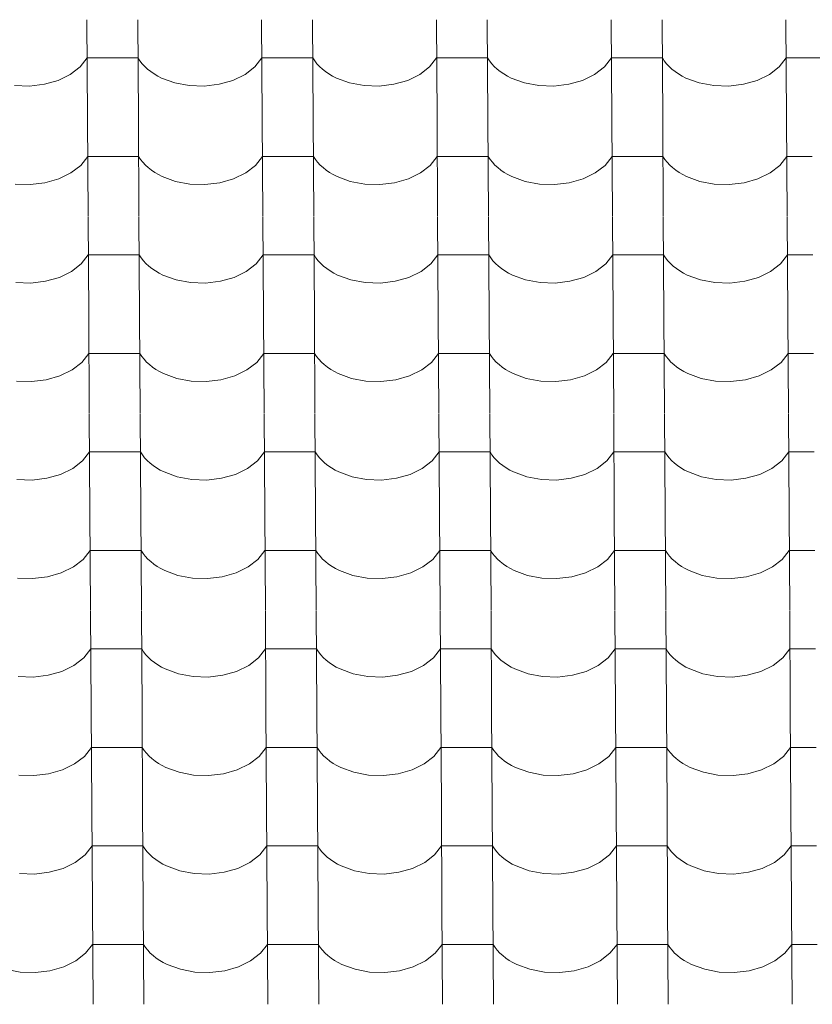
# Model space of a CAD drawing. Header units: millimetres. Extents: x -29001 to 109416, y -1251 to 13451.
# Tile 82 of 163: x -13307 to -12559, y 9032 to 9962. Entities that reach past the tile are written whole.
import ezdxf

# ---------------------------------------------------------------- set-up
doc = ezdxf.new("R2010")
doc.units = ezdxf.units.MM
doc.header["$MEASUREMENT"] = 0
doc.layers.add('POHLED JIŽNÍ_1_Konstrukce - nosné', color=7, linetype='Continuous')
doc.layers.add('POHLED JIŽNÍ_1_Nové_Výplně - Povrchové', color=7, linetype='Continuous')

# ---------------------------------------------------------------- blocks, each defined once
blk = doc.blocks.new('*X1', base_point=(-31394.74, -25864.88))
at = {"layer": 'POHLED JIŽNÍ_1_Nové_Výplně - Povrchové', "color": 21, "linetype": 'Continuous', "lineweight": 20, "true_color": 0xffaaaa}
for p, q in [((-13243.57, 9962.19), (-13242.99, 9869.52)), ((-13195.53, 9962.19), (-13194.95, 9869.52)), ((-13078.57, 9962.19), (-13077.99, 9869.52)), ((-13030.53, 9962.19), (-13029.95, 9869.52)), ((-12913.57, 9962.19), (-12912.99, 9869.52)), ((-12865.54, 9962.19), (-12864.96, 9869.52)), ((-12748.57, 9962.19), (-12747.99, 9869.52)), ((-12700.54, 9962.19), (-12699.96, 9869.52)), ((-12583.58, 9962.19), (-12583, 9869.52)), ((-13249.96, 9917.65), (-13243.34, 9926.04)), ((-13219.32, 9926.04), (-13243.34, 9926.04)), ((-13195.31, 9926.04), (-13219.32, 9926.04)), ((-13195.31, 9926.04), (-13193.46, 9923.24)), ((-13193.46, 9923.24), (-13191.33, 9920.55)), ((-13191.33, 9920.55), (-13188.9, 9917.96)), ((-13084.96, 9917.65), (-13078.34, 9926.04)), ((-13054.33, 9926.04), (-13078.34, 9926.04)), ((-13030.31, 9926.04), (-13054.33, 9926.04)), ((-13030.31, 9926.04), (-13028.47, 9923.24)), ((-13028.47, 9923.24), (-13026.33, 9920.55)), ((-13026.33, 9920.55), (-13023.9, 9917.96)), ((-12919.96, 9917.65), (-12913.35, 9926.04)), ((-12889.33, 9926.04), (-12913.35, 9926.04)), ((-12865.31, 9926.04), (-12889.33, 9926.04)), ((-12865.31, 9926.04), (-12863.47, 9923.24)), ((-12863.47, 9923.24), (-12861.33, 9920.55)), ((-12861.33, 9920.55), (-12858.91, 9917.96)), ((-12754.96, 9917.65), (-12748.35, 9926.04)), ((-12724.33, 9926.04), (-12748.35, 9926.04)), ((-12700.31, 9926.04), (-12724.33, 9926.04)), ((-12700.31, 9926.04), (-12698.47, 9923.24)), ((-12698.47, 9923.24), (-12696.33, 9920.55)), ((-12696.33, 9920.55), (-12693.91, 9917.96)), ((-12589.97, 9917.65), (-12583.35, 9926.04)), ((-12559.33, 9926.04), (-12583.35, 9926.04)), ((-12535.32, 9926.04), (-12559.33, 9926.04)), ((-13259.22, 9910.48), (-13249.96, 9917.65)), ((-13188.9, 9917.96), (-13186.21, 9915.5)), ((-13186.21, 9915.5), (-13183.25, 9913.17)), ((-13183.25, 9913.17), (-13180.05, 9910.99)), ((-13094.22, 9910.48), (-13084.96, 9917.65)), ((-13023.9, 9917.96), (-13021.21, 9915.5)), ((-13021.21, 9915.5), (-13018.25, 9913.17)), ((-13018.25, 9913.17), (-13015.05, 9910.99)), ((-12929.23, 9910.48), (-12919.96, 9917.65)), ((-12858.91, 9917.96), (-12856.21, 9915.5)), ((-12856.21, 9915.5), (-12853.26, 9913.17)), ((-12853.26, 9913.17), (-12850.06, 9910.99)), ((-12764.23, 9910.48), (-12754.96, 9917.65)), ((-12693.91, 9917.96), (-12691.21, 9915.5)), ((-12691.21, 9915.5), (-12688.26, 9913.17)), ((-12688.26, 9913.17), (-12685.06, 9910.99)), ((-12599.23, 9910.48), (-12589.97, 9917.65)), ((-13283.7, 9901.16), (-13270.66, 9904.89)), ((-13270.66, 9904.89), (-13259.22, 9910.48)), ((-13180.05, 9910.99), (-13176.63, 9908.97)), ((-13176.63, 9908.97), (-13172.99, 9907.12)), ((-13172.99, 9907.12), (-13160.52, 9902.55)), ((-13160.52, 9902.55), (-13146.85, 9899.96)), ((-13118.7, 9901.16), (-13105.67, 9904.89)), ((-13105.67, 9904.89), (-13094.22, 9910.48)), ((-13015.05, 9910.99), (-13011.63, 9908.97)), ((-13011.63, 9908.97), (-13008, 9907.12)), ((-13008, 9907.12), (-12995.53, 9902.55)), ((-12995.53, 9902.55), (-12981.85, 9899.96)), ((-12953.7, 9901.16), (-12940.67, 9904.89)), ((-12940.67, 9904.89), (-12929.23, 9910.48)), ((-12850.06, 9910.99), (-12846.63, 9908.97)), ((-12846.63, 9908.97), (-12843, 9907.12)), ((-12843, 9907.12), (-12830.53, 9902.55)), ((-12830.53, 9902.55), (-12816.85, 9899.96)), ((-12788.71, 9901.16), (-12775.67, 9904.89)), ((-12775.67, 9904.89), (-12764.23, 9910.48)), ((-12685.06, 9910.99), (-12681.64, 9908.97)), ((-12681.64, 9908.97), (-12678, 9907.12)), ((-12678, 9907.12), (-12665.53, 9902.55)), ((-12665.53, 9902.55), (-12651.85, 9899.96)), ((-12623.71, 9901.16), (-12610.67, 9904.89)), ((-12610.67, 9904.89), (-12599.23, 9910.48)), ((-13311.84, 9899.96), (-13297.66, 9899.49)), ((-13297.66, 9899.49), (-13283.7, 9901.16)), ((-13146.85, 9899.96), (-13132.67, 9899.49)), ((-13132.67, 9899.49), (-13118.7, 9901.16)), ((-12981.85, 9899.96), (-12967.67, 9899.49)), ((-12967.67, 9899.49), (-12953.7, 9901.16)), ((-12816.85, 9899.96), (-12802.67, 9899.49)), ((-12802.67, 9899.49), (-12788.71, 9901.16)), ((-12651.85, 9899.96), (-12637.67, 9899.49)), ((-12637.67, 9899.49), (-12623.71, 9901.16)), ((-13242.98, 9869.18), (-13242.4, 9776.51)), ((-13194.95, 9869.18), (-13194.37, 9776.51)), ((-13077.99, 9869.18), (-13077.41, 9776.51)), ((-13029.95, 9869.18), (-13029.37, 9776.51)), ((-12912.99, 9869.18), (-12912.41, 9776.51)), ((-12864.96, 9869.18), (-12864.38, 9776.51)), ((-12747.99, 9869.18), (-12747.41, 9776.51)), ((-12699.96, 9869.18), (-12699.38, 9776.51)), ((-12582.99, 9869.18), (-12582.42, 9776.51)), ((-13249.37, 9824.64), (-13242.76, 9833.03)), ((-13218.74, 9833.03), (-13242.76, 9833.03)), ((-13194.72, 9833.03), (-13218.74, 9833.03)), ((-13194.72, 9833.03), (-13192.88, 9830.23)), ((-13192.88, 9830.23), (-13190.74, 9827.54)), ((-13190.74, 9827.54), (-13188.32, 9824.95)), ((-13084.38, 9824.64), (-13077.76, 9833.03)), ((-13053.74, 9833.03), (-13077.76, 9833.03)), ((-13029.73, 9833.03), (-13053.74, 9833.03)), ((-13029.73, 9833.03), (-13027.88, 9830.23)), ((-13027.88, 9830.23), (-13025.75, 9827.54)), ((-13025.75, 9827.54), (-13023.32, 9824.95)), ((-12919.38, 9824.64), (-12912.76, 9833.03)), ((-12888.75, 9833.03), (-12912.76, 9833.03)), ((-12864.73, 9833.03), (-12888.75, 9833.03)), ((-12864.73, 9833.03), (-12862.89, 9830.23)), ((-12862.89, 9830.23), (-12860.75, 9827.54)), ((-12860.75, 9827.54), (-12858.33, 9824.95)), ((-12754.38, 9824.64), (-12747.77, 9833.03)), ((-12723.75, 9833.03), (-12747.77, 9833.03)), ((-12699.73, 9833.03), (-12723.75, 9833.03)), ((-12699.73, 9833.03), (-12697.89, 9830.23)), ((-12697.89, 9830.23), (-12695.75, 9827.54)), ((-12695.75, 9827.54), (-12693.33, 9824.95)), ((-12589.38, 9824.64), (-12582.77, 9833.03)), ((-12558.75, 9833.03), (-12582.77, 9833.03)), ((-13258.64, 9817.47), (-13249.37, 9824.64)), ((-13188.32, 9824.95), (-13185.62, 9822.49)), ((-13185.62, 9822.49), (-13182.67, 9820.16)), ((-13182.67, 9820.16), (-13179.47, 9817.98)), ((-13093.64, 9817.47), (-13084.38, 9824.64)), ((-13023.32, 9824.95), (-13020.63, 9822.49)), ((-13020.63, 9822.49), (-13017.67, 9820.16)), ((-13017.67, 9820.16), (-13014.47, 9817.98)), ((-12928.64, 9817.47), (-12919.38, 9824.64)), ((-12858.33, 9824.95), (-12855.63, 9822.49)), ((-12855.63, 9822.49), (-12852.67, 9820.16)), ((-12852.67, 9820.16), (-12849.48, 9817.98)), ((-12763.65, 9817.47), (-12754.38, 9824.64)), ((-12693.33, 9824.95), (-12690.63, 9822.49)), ((-12690.63, 9822.49), (-12687.68, 9820.16)), ((-12687.68, 9820.16), (-12684.48, 9817.98)), ((-12598.65, 9817.47), (-12589.38, 9824.64)), ((-13283.12, 9808.15), (-13270.08, 9811.88)), ((-13270.08, 9811.88), (-13258.64, 9817.47)), ((-13179.47, 9817.98), (-13176.05, 9815.96)), ((-13176.05, 9815.96), (-13172.41, 9814.11)), ((-13172.41, 9814.11), (-13159.94, 9809.54)), ((-13159.94, 9809.54), (-13146.27, 9806.95)), ((-13118.12, 9808.15), (-13105.08, 9811.88)), ((-13105.08, 9811.88), (-13093.64, 9817.47)), ((-13014.47, 9817.98), (-13011.05, 9815.96)), ((-13011.05, 9815.96), (-13007.42, 9814.11)), ((-13007.42, 9814.11), (-12994.94, 9809.54)), ((-12994.94, 9809.54), (-12981.27, 9806.95)), ((-12953.12, 9808.15), (-12940.09, 9811.88)), ((-12940.09, 9811.88), (-12928.64, 9817.47)), ((-12849.48, 9817.98), (-12846.05, 9815.96)), ((-12846.05, 9815.96), (-12842.42, 9814.11)), ((-12842.42, 9814.11), (-12829.95, 9809.54)), ((-12829.95, 9809.54), (-12816.27, 9806.95)), ((-12788.12, 9808.15), (-12775.09, 9811.88)), ((-12775.09, 9811.88), (-12763.65, 9817.47)), ((-12684.48, 9817.98), (-12681.05, 9815.96)), ((-12681.05, 9815.96), (-12677.42, 9814.11)), ((-12677.42, 9814.11), (-12664.95, 9809.54)), ((-12664.95, 9809.54), (-12651.27, 9806.95)), ((-12623.13, 9808.15), (-12610.09, 9811.88)), ((-12610.09, 9811.88), (-12598.65, 9817.47)), ((-13311.26, 9806.95), (-13297.08, 9806.48)), ((-13297.08, 9806.48), (-13283.12, 9808.15)), ((-13146.27, 9806.95), (-13132.08, 9806.48)), ((-13132.08, 9806.48), (-13118.12, 9808.15)), ((-12981.27, 9806.95), (-12967.09, 9806.48)), ((-12967.09, 9806.48), (-12953.12, 9808.15)), ((-12816.27, 9806.95), (-12802.09, 9806.48)), ((-12802.09, 9806.48), (-12788.12, 9808.15)), ((-12651.27, 9806.95), (-12637.09, 9806.48)), ((-12637.09, 9806.48), (-12623.13, 9808.15)), ((-13242.4, 9776.17), (-13241.82, 9683.5)), ((-13194.37, 9776.17), (-13193.79, 9683.5)), ((-13077.41, 9776.17), (-13076.83, 9683.5)), ((-13029.37, 9776.17), (-13028.79, 9683.5)), ((-12912.41, 9776.17), (-12911.83, 9683.5)), ((-12864.37, 9776.17), (-12863.79, 9683.5)), ((-12747.41, 9776.17), (-12746.83, 9683.5)), ((-12699.38, 9776.17), (-12698.8, 9683.5)), ((-12582.41, 9776.17), (-12581.83, 9683.5)), ((-13248.79, 9731.63), (-13242.18, 9740.02)), ((-13218.16, 9740.02), (-13242.18, 9740.02)), ((-13194.14, 9740.02), (-13218.16, 9740.02)), ((-13194.14, 9740.02), (-13192.3, 9737.22)), ((-13192.3, 9737.22), (-13190.16, 9734.53)), ((-13083.79, 9731.63), (-13077.18, 9740.02)), ((-13053.16, 9740.02), (-13077.18, 9740.02)), ((-13029.14, 9740.02), (-13053.16, 9740.02)), ((-13029.14, 9740.02), (-13027.3, 9737.22)), ((-13027.3, 9737.22), (-13025.17, 9734.53)), ((-12918.8, 9731.63), (-12912.18, 9740.02)), ((-12888.16, 9740.02), (-12912.18, 9740.02)), ((-12864.15, 9740.02), (-12888.16, 9740.02)), ((-12864.15, 9740.02), (-12862.31, 9737.22)), ((-12862.31, 9737.22), (-12860.17, 9734.53)), ((-12753.8, 9731.63), (-12747.18, 9740.02)), ((-12723.17, 9740.02), (-12747.18, 9740.02)), ((-12699.15, 9740.02), (-12723.17, 9740.02)), ((-12699.15, 9740.02), (-12697.31, 9737.22)), ((-12697.31, 9737.22), (-12695.17, 9734.53)), ((-12588.8, 9731.63), (-12582.19, 9740.02)), ((-12558.17, 9740.02), (-12582.19, 9740.02)), ((-13258.06, 9724.46), (-13248.79, 9731.63)), ((-13190.16, 9734.53), (-13187.74, 9731.94)), ((-13187.74, 9731.94), (-13185.04, 9729.48)), ((-13185.04, 9729.48), (-13182.09, 9727.15)), ((-13182.09, 9727.15), (-13178.89, 9724.97)), ((-13093.06, 9724.46), (-13083.79, 9731.63)), ((-13025.17, 9734.53), (-13022.74, 9731.94)), ((-13022.74, 9731.94), (-13020.05, 9729.48)), ((-13020.05, 9729.48), (-13017.09, 9727.15)), ((-13017.09, 9727.15), (-13013.89, 9724.97)), ((-12928.06, 9724.46), (-12918.8, 9731.63)), ((-12860.17, 9734.53), (-12857.74, 9731.94)), ((-12857.74, 9731.94), (-12855.05, 9729.48)), ((-12855.05, 9729.48), (-12852.09, 9727.15)), ((-12852.09, 9727.15), (-12848.89, 9724.97)), ((-12763.07, 9724.46), (-12753.8, 9731.63)), ((-12695.17, 9734.53), (-12692.75, 9731.94)), ((-12692.75, 9731.94), (-12690.05, 9729.48)), ((-12690.05, 9729.48), (-12687.1, 9727.15)), ((-12687.1, 9727.15), (-12683.9, 9724.97)), ((-12598.07, 9724.46), (-12588.8, 9731.63)), ((-13282.54, 9715.14), (-13269.5, 9718.87)), ((-13269.5, 9718.87), (-13258.06, 9724.46)), ((-13178.89, 9724.97), (-13175.46, 9722.95)), ((-13175.46, 9722.95), (-13171.83, 9721.1)), ((-13171.83, 9721.1), (-13159.36, 9716.53)), ((-13159.36, 9716.53), (-13145.68, 9713.94)), ((-13117.54, 9715.14), (-13104.5, 9718.87)), ((-13104.5, 9718.87), (-13093.06, 9724.46)), ((-13013.89, 9724.97), (-13010.47, 9722.95)), ((-13010.47, 9722.95), (-13006.83, 9721.1)), ((-13006.83, 9721.1), (-12994.36, 9716.53)), ((-12994.36, 9716.53), (-12980.69, 9713.94)), ((-12952.54, 9715.14), (-12939.5, 9718.87)), ((-12939.5, 9718.87), (-12928.06, 9724.46)), ((-12848.89, 9724.97), (-12845.47, 9722.95)), ((-12845.47, 9722.95), (-12841.84, 9721.1)), ((-12841.84, 9721.1), (-12829.36, 9716.53)), ((-12829.36, 9716.53), (-12815.69, 9713.94)), ((-12787.54, 9715.14), (-12774.51, 9718.87)), ((-12774.51, 9718.87), (-12763.07, 9724.46)), ((-12683.9, 9724.97), (-12680.47, 9722.95)), ((-12680.47, 9722.95), (-12676.84, 9721.1)), ((-12676.84, 9721.1), (-12664.37, 9716.53)), ((-12664.37, 9716.53), (-12650.69, 9713.94)), ((-12622.55, 9715.14), (-12609.51, 9718.87)), ((-12609.51, 9718.87), (-12598.07, 9724.46)), ((-13310.68, 9713.94), (-13296.5, 9713.47)), ((-13296.5, 9713.47), (-13282.54, 9715.14)), ((-13145.68, 9713.94), (-13131.5, 9713.47)), ((-13131.5, 9713.47), (-13117.54, 9715.14)), ((-12980.69, 9713.94), (-12966.5, 9713.47)), ((-12966.5, 9713.47), (-12952.54, 9715.14)), ((-12815.69, 9713.94), (-12801.51, 9713.47)), ((-12801.51, 9713.47), (-12787.54, 9715.14)), ((-12650.69, 9713.94), (-12636.51, 9713.47)), ((-12636.51, 9713.47), (-12622.55, 9715.14)), ((-13241.82, 9683.16), (-13241.24, 9590.49)), ((-13193.79, 9683.16), (-13193.21, 9590.49)), ((-13076.82, 9683.16), (-13076.24, 9590.49)), ((-13028.79, 9683.16), (-13028.21, 9590.49)), ((-12911.83, 9683.16), (-12911.25, 9590.49)), ((-12863.79, 9683.16), (-12863.21, 9590.49)), ((-12746.83, 9683.16), (-12746.25, 9590.49)), ((-12698.79, 9683.16), (-12698.22, 9590.49)), ((-12581.83, 9683.16), (-12581.25, 9590.49)), ((-13248.21, 9638.62), (-13241.6, 9647.01)), ((-13217.58, 9647.01), (-13241.6, 9647.01)), ((-13193.56, 9647.01), (-13217.58, 9647.01)), ((-13193.56, 9647.01), (-13191.72, 9644.22)), ((-13191.72, 9644.22), (-13189.58, 9641.52)), ((-13083.21, 9638.62), (-13076.6, 9647.01)), ((-13052.58, 9647.01), (-13076.6, 9647.01)), ((-13028.56, 9647.01), (-13052.58, 9647.01)), ((-13028.56, 9647.01), (-13026.72, 9644.22)), ((-13026.72, 9644.22), (-13024.58, 9641.52)), ((-12918.22, 9638.62), (-12911.6, 9647.01)), ((-12887.58, 9647.01), (-12911.6, 9647.01)), ((-12863.57, 9647.01), (-12887.58, 9647.01)), ((-12863.57, 9647.01), (-12861.72, 9644.22)), ((-12861.72, 9644.22), (-12859.59, 9641.52)), ((-12753.22, 9638.62), (-12746.6, 9647.01)), ((-12722.59, 9647.01), (-12746.6, 9647.01)), ((-12698.57, 9647.01), (-12722.59, 9647.01)), ((-12698.57, 9647.01), (-12696.73, 9644.22)), ((-12696.73, 9644.22), (-12694.59, 9641.52)), ((-12588.22, 9638.62), (-12581.61, 9647.01)), ((-12557.59, 9647.01), (-12581.61, 9647.01)), ((-13257.48, 9631.45), (-13248.21, 9638.62)), ((-13189.58, 9641.52), (-13187.16, 9638.93)), ((-13187.16, 9638.93), (-13184.46, 9636.47)), ((-13184.46, 9636.47), (-13181.51, 9634.14)), ((-13181.51, 9634.14), (-13178.31, 9631.96)), ((-13092.48, 9631.45), (-13083.21, 9638.62)), ((-13024.58, 9641.52), (-13022.16, 9638.93)), ((-13022.16, 9638.93), (-13019.46, 9636.47)), ((-13019.46, 9636.47), (-13016.51, 9634.14)), ((-13016.51, 9634.14), (-13013.31, 9631.96)), ((-12927.48, 9631.45), (-12918.22, 9638.62)), ((-12859.59, 9641.52), (-12857.16, 9638.93)), ((-12857.16, 9638.93), (-12854.47, 9636.47)), ((-12854.47, 9636.47), (-12851.51, 9634.14)), ((-12851.51, 9634.14), (-12848.31, 9631.96)), ((-12762.48, 9631.45), (-12753.22, 9638.62)), ((-12694.59, 9641.52), (-12692.17, 9638.93)), ((-12692.17, 9638.93), (-12689.47, 9636.47)), ((-12689.47, 9636.47), (-12686.51, 9634.14)), ((-12686.51, 9634.14), (-12683.32, 9631.96)), ((-12597.49, 9631.45), (-12588.22, 9638.62)), ((-13281.95, 9622.13), (-13268.92, 9625.86)), ((-13268.92, 9625.86), (-13257.48, 9631.45)), ((-13178.31, 9631.96), (-13174.88, 9629.94)), ((-13174.88, 9629.94), (-13171.25, 9628.1)), ((-13171.25, 9628.1), (-13158.78, 9623.52)), ((-13158.78, 9623.52), (-13145.1, 9620.94)), ((-13116.96, 9622.13), (-13103.92, 9625.86)), ((-13103.92, 9625.86), (-13092.48, 9631.45)), ((-13013.31, 9631.96), (-13009.89, 9629.94)), ((-13009.89, 9629.94), (-13006.25, 9628.1)), ((-13006.25, 9628.1), (-12993.78, 9623.52)), ((-12993.78, 9623.52), (-12980.1, 9620.94)), ((-12951.96, 9622.13), (-12938.92, 9625.86)), ((-12938.92, 9625.86), (-12927.48, 9631.45)), ((-12848.31, 9631.96), (-12844.89, 9629.94)), ((-12844.89, 9629.94), (-12841.26, 9628.1)), ((-12841.26, 9628.1), (-12828.78, 9623.52)), ((-12828.78, 9623.52), (-12815.11, 9620.94)), ((-12786.96, 9622.13), (-12773.93, 9625.86)), ((-12773.93, 9625.86), (-12762.48, 9631.45)), ((-12683.32, 9631.96), (-12679.89, 9629.94)), ((-12679.89, 9629.94), (-12676.26, 9628.1)), ((-12676.26, 9628.1), (-12663.79, 9623.52)), ((-12663.79, 9623.52), (-12650.11, 9620.94)), ((-12621.96, 9622.13), (-12608.93, 9625.86)), ((-12608.93, 9625.86), (-12597.49, 9631.45)), ((-13310.1, 9620.94), (-13295.92, 9620.46)), ((-13295.92, 9620.46), (-13281.95, 9622.13)), ((-13145.1, 9620.94), (-13130.92, 9620.46)), ((-13130.92, 9620.46), (-13116.96, 9622.13)), ((-12980.1, 9620.94), (-12965.92, 9620.46)), ((-12965.92, 9620.46), (-12951.96, 9622.13)), ((-12815.11, 9620.94), (-12800.93, 9620.46)), ((-12800.93, 9620.46), (-12786.96, 9622.13)), ((-12650.11, 9620.94), (-12635.93, 9620.46)), ((-12635.93, 9620.46), (-12621.96, 9622.13)), ((-13241.24, 9590.16), (-13240.66, 9497.48)), ((-13193.21, 9590.16), (-13192.63, 9497.48)), ((-13076.24, 9590.16), (-13075.66, 9497.48)), ((-13028.21, 9590.16), (-13027.63, 9497.48)), ((-12911.24, 9590.16), (-12910.67, 9497.48)), ((-12863.21, 9590.16), (-12862.63, 9497.48)), ((-12746.25, 9590.16), (-12745.67, 9497.48)), ((-12698.21, 9590.16), (-12697.63, 9497.48)), ((-12581.25, 9590.16), (-12580.67, 9497.48)), ((-13247.63, 9545.61), (-13241.01, 9554)), ((-13217, 9554), (-13241.01, 9554)), ((-13192.98, 9554), (-13217, 9554)), ((-13192.98, 9554), (-13191.14, 9551.21)), ((-13191.14, 9551.21), (-13189, 9548.51)), ((-13082.63, 9545.61), (-13076.02, 9554)), ((-13052, 9554), (-13076.02, 9554)), ((-13027.98, 9554), (-13052, 9554)), ((-13027.98, 9554), (-13026.14, 9551.21)), ((-13026.14, 9551.21), (-13024, 9548.51)), ((-12917.63, 9545.61), (-12911.02, 9554)), ((-12887, 9554), (-12911.02, 9554)), ((-12862.98, 9554), (-12887, 9554)), ((-12862.98, 9554), (-12861.14, 9551.21)), ((-12861.14, 9551.21), (-12859, 9548.51)), ((-12752.64, 9545.61), (-12746.02, 9554)), ((-12722, 9554), (-12746.02, 9554)), ((-12697.99, 9554), (-12722, 9554)), ((-12697.99, 9554), (-12696.15, 9551.21)), ((-12696.15, 9551.21), (-12694.01, 9548.51)), ((-12587.64, 9545.61), (-12581.02, 9554)), ((-12557.01, 9554), (-12581.02, 9554)), ((-13256.89, 9538.44), (-13247.63, 9545.61)), ((-13189, 9548.51), (-13186.58, 9545.92)), ((-13186.58, 9545.92), (-13183.88, 9543.46)), ((-13183.88, 9543.46), (-13180.92, 9541.13)), ((-13180.92, 9541.13), (-13177.73, 9538.95)), ((-13091.9, 9538.44), (-13082.63, 9545.61)), ((-13024, 9548.51), (-13021.58, 9545.92)), ((-13021.58, 9545.92), (-13018.88, 9543.46)), ((-13018.88, 9543.46), (-13015.93, 9541.13)), ((-13015.93, 9541.13), (-13012.73, 9538.95)), ((-12926.9, 9538.44), (-12917.63, 9545.61)), ((-12859, 9548.51), (-12856.58, 9545.92)), ((-12856.58, 9545.92), (-12853.88, 9543.46)), ((-12853.88, 9543.46), (-12850.93, 9541.13)), ((-12850.93, 9541.13), (-12847.73, 9538.95)), ((-12761.9, 9538.44), (-12752.64, 9545.61)), ((-12694.01, 9548.51), (-12691.58, 9545.92)), ((-12691.58, 9545.92), (-12688.89, 9543.46)), ((-12688.89, 9543.46), (-12685.93, 9541.13)), ((-12685.93, 9541.13), (-12682.73, 9538.95)), ((-12596.9, 9538.44), (-12587.64, 9545.61)), ((-13281.37, 9529.13), (-13268.34, 9532.85)), ((-13268.34, 9532.85), (-13256.89, 9538.44)), ((-13177.73, 9538.95), (-13174.3, 9536.93)), ((-13174.3, 9536.93), (-13170.67, 9535.09)), ((-13170.67, 9535.09), (-13158.2, 9530.51)), ((-13158.2, 9530.51), (-13144.52, 9527.93)), ((-13116.37, 9529.13), (-13103.34, 9532.85)), ((-13103.34, 9532.85), (-13091.9, 9538.44)), ((-13012.73, 9538.95), (-13009.3, 9536.93)), ((-13009.3, 9536.93), (-13005.67, 9535.09)), ((-13005.67, 9535.09), (-12993.2, 9530.51)), ((-12993.2, 9530.51), (-12979.52, 9527.93)), ((-12951.38, 9529.13), (-12938.34, 9532.85)), ((-12938.34, 9532.85), (-12926.9, 9538.44)), ((-12847.73, 9538.95), (-12844.31, 9536.93)), ((-12844.31, 9536.93), (-12840.67, 9535.09)), ((-12840.67, 9535.09), (-12828.2, 9530.51)), ((-12828.2, 9530.51), (-12814.53, 9527.93)), ((-12786.38, 9529.13), (-12773.34, 9532.85)), ((-12773.34, 9532.85), (-12761.9, 9538.44)), ((-12682.73, 9538.95), (-12679.31, 9536.93)), ((-12679.31, 9536.93), (-12675.68, 9535.09)), ((-12675.68, 9535.09), (-12663.2, 9530.51)), ((-12663.2, 9530.51), (-12649.53, 9527.93)), ((-12621.38, 9529.13), (-12608.35, 9532.85)), ((-12608.35, 9532.85), (-12596.9, 9538.44)), ((-13309.52, 9527.93), (-13295.34, 9527.46)), ((-13295.34, 9527.46), (-13281.37, 9529.13)), ((-13144.52, 9527.93), (-13130.34, 9527.46)), ((-13130.34, 9527.46), (-13116.37, 9529.13)), ((-12979.52, 9527.93), (-12965.34, 9527.46)), ((-12965.34, 9527.46), (-12951.38, 9529.13)), ((-12814.53, 9527.93), (-12800.34, 9527.46)), ((-12800.34, 9527.46), (-12786.38, 9529.13)), ((-12649.53, 9527.93), (-12635.35, 9527.46)), ((-12635.35, 9527.46), (-12621.38, 9529.13)), ((-13240.66, 9497.15), (-13240.08, 9404.47)), ((-13192.62, 9497.15), (-13192.04, 9404.47)), ((-13075.66, 9497.15), (-13075.08, 9404.47)), ((-13027.63, 9497.15), (-13027.05, 9404.47)), ((-12910.66, 9497.15), (-12910.08, 9404.47)), ((-12862.63, 9497.15), (-12862.05, 9404.47)), ((-12745.67, 9497.15), (-12745.09, 9404.47)), ((-12697.63, 9497.15), (-12697.05, 9404.47)), ((-12580.67, 9497.15), (-12580.09, 9404.47)), ((-13247.05, 9452.6), (-13240.43, 9460.99)), ((-13216.41, 9460.99), (-13240.43, 9460.99)), ((-13192.4, 9460.99), (-13216.41, 9460.99)), ((-13192.4, 9460.99), (-13190.56, 9458.2)), ((-13190.56, 9458.2), (-13188.42, 9455.5)), ((-13082.05, 9452.6), (-13075.43, 9460.99)), ((-13051.42, 9460.99), (-13075.43, 9460.99)), ((-13027.4, 9460.99), (-13051.42, 9460.99)), ((-13027.4, 9460.99), (-13025.56, 9458.2)), ((-13025.56, 9458.2), (-13023.42, 9455.5)), ((-12917.05, 9452.6), (-12910.44, 9460.99)), ((-12886.42, 9460.99), (-12910.44, 9460.99)), ((-12862.4, 9460.99), (-12886.42, 9460.99)), ((-12862.4, 9460.99), (-12860.56, 9458.2)), ((-12860.56, 9458.2), (-12858.42, 9455.5)), ((-12752.06, 9452.6), (-12745.44, 9460.99)), ((-12721.42, 9460.99), (-12745.44, 9460.99)), ((-12697.41, 9460.99), (-12721.42, 9460.99)), ((-12697.41, 9460.99), (-12695.56, 9458.2)), ((-12695.56, 9458.2), (-12693.43, 9455.5)), ((-12587.06, 9452.6), (-12580.44, 9460.99)), ((-12556.43, 9460.99), (-12580.44, 9460.99)), ((-13256.31, 9445.43), (-13247.05, 9452.6)), ((-13188.42, 9455.5), (-13185.99, 9452.91)), ((-13185.99, 9452.91), (-13183.3, 9450.45)), ((-13183.3, 9450.45), (-13180.34, 9448.12)), ((-13180.34, 9448.12), (-13177.14, 9445.94)), ((-13091.32, 9445.43), (-13082.05, 9452.6)), ((-13023.42, 9455.5), (-13021, 9452.91)), ((-13021, 9452.91), (-13018.3, 9450.45)), ((-13018.3, 9450.45), (-13015.35, 9448.12)), ((-13015.35, 9448.12), (-13012.15, 9445.94)), ((-12926.32, 9445.43), (-12917.05, 9452.6)), ((-12858.42, 9455.5), (-12856, 9452.91)), ((-12856, 9452.91), (-12853.3, 9450.45)), ((-12853.3, 9450.45), (-12850.35, 9448.12)), ((-12850.35, 9448.12), (-12847.15, 9445.94)), ((-12761.32, 9445.43), (-12752.06, 9452.6)), ((-12693.43, 9455.5), (-12691, 9452.91)), ((-12691, 9452.91), (-12688.31, 9450.45)), ((-12688.31, 9450.45), (-12685.35, 9448.12)), ((-12685.35, 9448.12), (-12682.15, 9445.94)), ((-12596.32, 9445.43), (-12587.06, 9452.6)), ((-13280.79, 9436.12), (-13267.75, 9439.84)), ((-13267.75, 9439.84), (-13256.31, 9445.43)), ((-13177.14, 9445.94), (-13173.72, 9443.93)), ((-13173.72, 9443.93), (-13170.09, 9442.08)), ((-13170.09, 9442.08), (-13157.61, 9437.5)), ((-13157.61, 9437.5), (-13143.94, 9434.92)), ((-13115.79, 9436.12), (-13102.76, 9439.84)), ((-13102.76, 9439.84), (-13091.32, 9445.43)), ((-13012.15, 9445.94), (-13008.72, 9443.93)), ((-13008.72, 9443.93), (-13005.09, 9442.08)), ((-13005.09, 9442.08), (-12992.62, 9437.5)), ((-12992.62, 9437.5), (-12978.94, 9434.92)), ((-12950.8, 9436.12), (-12937.76, 9439.84)), ((-12937.76, 9439.84), (-12926.32, 9445.43)), ((-12847.15, 9445.94), (-12843.73, 9443.93)), ((-12843.73, 9443.93), (-12840.09, 9442.08)), ((-12840.09, 9442.08), (-12827.62, 9437.5)), ((-12827.62, 9437.5), (-12813.94, 9434.92)), ((-12785.8, 9436.12), (-12772.76, 9439.84)), ((-12772.76, 9439.84), (-12761.32, 9445.43)), ((-12682.15, 9445.94), (-12678.73, 9443.93)), ((-12678.73, 9443.93), (-12675.09, 9442.08)), ((-12675.09, 9442.08), (-12662.62, 9437.5)), ((-12662.62, 9437.5), (-12648.95, 9434.92)), ((-12620.8, 9436.12), (-12607.77, 9439.84)), ((-12607.77, 9439.84), (-12596.32, 9445.43)), ((-13308.94, 9434.92), (-13294.76, 9434.45)), ((-13294.76, 9434.45), (-13280.79, 9436.12)), ((-13143.94, 9434.92), (-13129.76, 9434.45)), ((-13129.76, 9434.45), (-13115.79, 9436.12)), ((-12978.94, 9434.92), (-12964.76, 9434.45)), ((-12964.76, 9434.45), (-12950.8, 9436.12)), ((-12813.94, 9434.92), (-12799.76, 9434.45)), ((-12799.76, 9434.45), (-12785.8, 9436.12)), ((-12648.95, 9434.92), (-12634.77, 9434.45)), ((-12634.77, 9434.45), (-12620.8, 9436.12)), ((-13240.08, 9404.14), (-13239.5, 9311.46)), ((-13192.04, 9404.14), (-13191.46, 9311.46)), ((-13075.08, 9404.14), (-13074.5, 9311.46)), ((-13027.04, 9404.14), (-13026.47, 9311.46)), ((-12910.08, 9404.14), (-12909.5, 9311.46)), ((-12862.05, 9404.14), (-12861.47, 9311.46)), ((-12745.08, 9404.14), (-12744.51, 9311.46)), ((-12697.05, 9404.14), (-12696.47, 9311.46)), ((-12580.09, 9404.14), (-12579.51, 9311.46)), ((-13246.47, 9359.59), (-13239.85, 9367.98)), ((-13215.83, 9367.98), (-13239.85, 9367.98)), ((-13191.82, 9367.98), (-13215.83, 9367.98)), ((-13191.82, 9367.98), (-13189.97, 9365.19)), ((-13189.97, 9365.19), (-13187.84, 9362.49)), ((-13081.47, 9359.59), (-13074.85, 9367.98)), ((-13050.84, 9367.98), (-13074.85, 9367.98)), ((-13026.82, 9367.98), (-13050.84, 9367.98)), ((-13026.82, 9367.98), (-13024.98, 9365.19)), ((-13024.98, 9365.19), (-13022.84, 9362.49)), ((-12916.47, 9359.59), (-12909.86, 9367.98)), ((-12885.84, 9367.98), (-12909.86, 9367.98)), ((-12861.82, 9367.98), (-12885.84, 9367.98)), ((-12861.82, 9367.98), (-12859.98, 9365.19)), ((-12859.98, 9365.19), (-12857.84, 9362.49)), ((-12751.47, 9359.59), (-12744.86, 9367.98)), ((-12720.84, 9367.98), (-12744.86, 9367.98)), ((-12696.82, 9367.98), (-12720.84, 9367.98)), ((-12696.82, 9367.98), (-12694.98, 9365.19)), ((-12694.98, 9365.19), (-12692.84, 9362.49)), ((-12586.48, 9359.59), (-12579.86, 9367.98)), ((-12555.84, 9367.98), (-12579.86, 9367.98)), ((-13255.73, 9352.42), (-13246.47, 9359.59)), ((-13187.84, 9362.49), (-13185.41, 9359.9)), ((-13185.41, 9359.9), (-13182.72, 9357.44)), ((-13182.72, 9357.44), (-13179.76, 9355.11)), ((-13179.76, 9355.11), (-13176.56, 9352.93)), ((-13090.73, 9352.42), (-13081.47, 9359.59)), ((-13022.84, 9362.49), (-13020.42, 9359.9)), ((-13020.42, 9359.9), (-13017.72, 9357.44)), ((-13017.72, 9357.44), (-13014.76, 9355.11)), ((-13014.76, 9355.11), (-13011.57, 9352.93)), ((-12925.74, 9352.42), (-12916.47, 9359.59)), ((-12857.84, 9362.49), (-12855.42, 9359.9)), ((-12855.42, 9359.9), (-12852.72, 9357.44)), ((-12852.72, 9357.44), (-12849.77, 9355.11)), ((-12849.77, 9355.11), (-12846.57, 9352.93)), ((-12760.74, 9352.42), (-12751.47, 9359.59)), ((-12692.84, 9362.49), (-12690.42, 9359.9)), ((-12690.42, 9359.9), (-12687.72, 9357.44)), ((-12687.72, 9357.44), (-12684.77, 9355.11)), ((-12684.77, 9355.11), (-12681.57, 9352.93)), ((-12595.74, 9352.42), (-12586.48, 9359.59)), ((-13280.21, 9343.11), (-13267.17, 9346.83)), ((-13267.17, 9346.83), (-13255.73, 9352.42)), ((-13176.56, 9352.93), (-13173.14, 9350.92)), ((-13173.14, 9350.92), (-13169.51, 9349.07)), ((-13169.51, 9349.07), (-13157.03, 9344.5)), ((-13157.03, 9344.5), (-13143.36, 9341.91)), ((-13115.21, 9343.11), (-13102.18, 9346.83)), ((-13102.18, 9346.83), (-13090.73, 9352.42)), ((-13011.57, 9352.93), (-13008.14, 9350.92)), ((-13008.14, 9350.92), (-13004.51, 9349.07)), ((-13004.51, 9349.07), (-12992.04, 9344.5)), ((-12992.04, 9344.5), (-12978.36, 9341.91)), ((-12950.21, 9343.11), (-12937.18, 9346.83)), ((-12937.18, 9346.83), (-12925.74, 9352.42)), ((-12846.57, 9352.93), (-12843.14, 9350.92)), ((-12843.14, 9350.92), (-12839.51, 9349.07)), ((-12839.51, 9349.07), (-12827.04, 9344.5)), ((-12827.04, 9344.5), (-12813.36, 9341.91)), ((-12785.22, 9343.11), (-12772.18, 9346.83)), ((-12772.18, 9346.83), (-12760.74, 9352.42)), ((-12681.57, 9352.93), (-12678.15, 9350.92)), ((-12678.15, 9350.92), (-12674.51, 9349.07)), ((-12674.51, 9349.07), (-12662.04, 9344.5)), ((-12662.04, 9344.5), (-12648.37, 9341.91)), ((-12620.22, 9343.11), (-12607.18, 9346.83)), ((-12607.18, 9346.83), (-12595.74, 9352.42)), ((-13308.36, 9341.91), (-13294.17, 9341.44)), ((-13294.17, 9341.44), (-13280.21, 9343.11)), ((-13143.36, 9341.91), (-13129.18, 9341.44)), ((-13129.18, 9341.44), (-13115.21, 9343.11)), ((-12978.36, 9341.91), (-12964.18, 9341.44)), ((-12964.18, 9341.44), (-12950.21, 9343.11)), ((-12813.36, 9341.91), (-12799.18, 9341.44)), ((-12799.18, 9341.44), (-12785.22, 9343.11)), ((-12648.37, 9341.91), (-12634.18, 9341.44)), ((-12634.18, 9341.44), (-12620.22, 9343.11)), ((-13239.5, 9311.13), (-13238.92, 9218.45)), ((-13191.46, 9311.13), (-13190.88, 9218.45)), ((-13074.5, 9311.13), (-13073.92, 9218.45)), ((-13026.46, 9311.13), (-13025.88, 9218.45)), ((-12909.5, 9311.13), (-12908.92, 9218.45)), ((-12861.47, 9311.13), (-12860.89, 9218.45)), ((-12744.5, 9311.13), (-12743.92, 9218.45)), ((-12696.47, 9311.13), (-12695.89, 9218.45)), ((-12579.51, 9311.13), (-12578.93, 9218.45)), ((-13245.88, 9266.59), (-13239.27, 9274.97)), ((-13215.25, 9274.97), (-13239.27, 9274.97)), ((-13191.23, 9274.97), (-13215.25, 9274.97)), ((-13191.23, 9274.97), (-13189.39, 9272.18)), ((-13189.39, 9272.18), (-13187.25, 9269.48)), ((-13080.89, 9266.59), (-13074.27, 9274.97)), ((-13050.25, 9274.97), (-13074.27, 9274.97)), ((-13026.24, 9274.97), (-13050.25, 9274.97)), ((-13026.24, 9274.97), (-13024.4, 9272.18)), ((-13024.4, 9272.18), (-13022.26, 9269.48)), ((-12915.89, 9266.59), (-12909.27, 9274.97)), ((-12885.26, 9274.97), (-12909.27, 9274.97)), ((-12861.24, 9274.97), (-12885.26, 9274.97)), ((-12861.24, 9274.97), (-12859.4, 9272.18)), ((-12859.4, 9272.18), (-12857.26, 9269.48)), ((-12750.89, 9266.59), (-12744.28, 9274.97)), ((-12720.26, 9274.97), (-12744.28, 9274.97)), ((-12696.24, 9274.97), (-12720.26, 9274.97)), ((-12696.24, 9274.97), (-12694.4, 9272.18)), ((-12694.4, 9272.18), (-12692.26, 9269.48)), ((-12585.9, 9266.59), (-12579.28, 9274.97)), ((-12555.26, 9274.97), (-12579.28, 9274.97)), ((-13255.15, 9259.41), (-13245.88, 9266.59)), ((-13187.25, 9269.48), (-13184.83, 9266.9)), ((-13184.83, 9266.9), (-13182.13, 9264.43)), ((-13182.13, 9264.43), (-13179.18, 9262.1)), ((-13179.18, 9262.1), (-13175.98, 9259.93)), ((-13090.15, 9259.41), (-13080.89, 9266.59)), ((-13022.26, 9269.48), (-13019.83, 9266.9)), ((-13019.83, 9266.9), (-13017.14, 9264.43)), ((-13017.14, 9264.43), (-13014.18, 9262.1)), ((-13014.18, 9262.1), (-13010.98, 9259.93)), ((-12925.15, 9259.41), (-12915.89, 9266.59)), ((-12857.26, 9269.48), (-12854.84, 9266.9)), ((-12854.84, 9266.9), (-12852.14, 9264.43)), ((-12852.14, 9264.43), (-12849.18, 9262.1)), ((-12849.18, 9262.1), (-12845.99, 9259.93)), ((-12760.16, 9259.41), (-12750.89, 9266.59)), ((-12692.26, 9269.48), (-12689.84, 9266.9)), ((-12689.84, 9266.9), (-12687.14, 9264.43)), ((-12687.14, 9264.43), (-12684.19, 9262.1)), ((-12684.19, 9262.1), (-12680.99, 9259.93)), ((-12595.16, 9259.41), (-12585.9, 9266.59)), ((-13279.63, 9250.1), (-13266.59, 9253.82)), ((-13266.59, 9253.82), (-13255.15, 9259.41)), ((-13175.98, 9259.93), (-13172.56, 9257.91)), ((-13172.56, 9257.91), (-13168.92, 9256.06)), ((-13168.92, 9256.06), (-13156.45, 9251.49)), ((-13156.45, 9251.49), (-13142.78, 9248.9)), ((-13114.63, 9250.1), (-13101.59, 9253.82)), ((-13101.59, 9253.82), (-13090.15, 9259.41)), ((-13010.98, 9259.93), (-13007.56, 9257.91)), ((-13007.56, 9257.91), (-13003.93, 9256.06)), ((-13003.93, 9256.06), (-12991.45, 9251.49)), ((-12991.45, 9251.49), (-12977.78, 9248.9)), ((-12949.63, 9250.1), (-12936.6, 9253.82)), ((-12936.6, 9253.82), (-12925.15, 9259.41)), ((-12845.99, 9259.93), (-12842.56, 9257.91)), ((-12842.56, 9257.91), (-12838.93, 9256.06)), ((-12838.93, 9256.06), (-12826.46, 9251.49)), ((-12826.46, 9251.49), (-12812.78, 9248.9)), ((-12784.64, 9250.1), (-12771.6, 9253.82)), ((-12771.6, 9253.82), (-12760.16, 9259.41)), ((-12680.99, 9259.93), (-12677.56, 9257.91)), ((-12677.56, 9257.91), (-12673.93, 9256.06)), ((-12673.93, 9256.06), (-12661.46, 9251.49)), ((-12661.46, 9251.49), (-12647.78, 9248.9)), ((-12619.64, 9250.1), (-12606.6, 9253.82)), ((-12606.6, 9253.82), (-12595.16, 9259.41)), ((-13307.77, 9248.9), (-13293.59, 9248.43)), ((-13293.59, 9248.43), (-13279.63, 9250.1)), ((-13142.78, 9248.9), (-13128.59, 9248.43)), ((-13128.59, 9248.43), (-13114.63, 9250.1)), ((-12977.78, 9248.9), (-12963.6, 9248.43)), ((-12963.6, 9248.43), (-12949.63, 9250.1)), ((-12812.78, 9248.9), (-12798.6, 9248.43)), ((-12798.6, 9248.43), (-12784.64, 9250.1)), ((-12647.78, 9248.9), (-12633.6, 9248.43)), ((-12633.6, 9248.43), (-12619.64, 9250.1)), ((-13238.91, 9218.12), (-13238.33, 9125.44)), ((-13190.88, 9218.12), (-13190.3, 9125.44)), ((-13073.92, 9218.12), (-13073.34, 9125.44)), ((-13025.88, 9218.12), (-13025.3, 9125.44)), ((-12908.92, 9218.12), (-12908.34, 9125.44)), ((-12860.88, 9218.12), (-12860.3, 9125.44)), ((-12743.92, 9218.12), (-12743.34, 9125.44)), ((-12695.89, 9218.12), (-12695.31, 9125.44)), ((-12578.92, 9218.12), (-12578.34, 9125.44)), ((-13245.3, 9173.58), (-13238.69, 9181.96)), ((-13214.67, 9181.96), (-13238.69, 9181.96)), ((-13190.65, 9181.96), (-13214.67, 9181.96)), ((-13190.65, 9181.96), (-13188.81, 9179.17)), ((-13188.81, 9179.17), (-13186.67, 9176.47)), ((-13080.31, 9173.58), (-13073.69, 9181.96)), ((-13049.67, 9181.96), (-13073.69, 9181.96)), ((-13025.66, 9181.96), (-13049.67, 9181.96)), ((-13025.66, 9181.96), (-13023.81, 9179.17)), ((-13023.81, 9179.17), (-13021.68, 9176.47)), ((-12915.31, 9173.58), (-12908.69, 9181.96)), ((-12884.68, 9181.96), (-12908.69, 9181.96)), ((-12860.66, 9181.96), (-12884.68, 9181.96)), ((-12860.66, 9181.96), (-12858.82, 9179.17)), ((-12858.82, 9179.17), (-12856.68, 9176.47)), ((-12750.31, 9173.58), (-12743.7, 9181.96)), ((-12719.68, 9181.96), (-12743.7, 9181.96)), ((-12695.66, 9181.96), (-12719.68, 9181.96)), ((-12695.66, 9181.96), (-12693.82, 9179.17)), ((-12693.82, 9179.17), (-12691.68, 9176.47)), ((-12585.31, 9173.58), (-12578.7, 9181.96)), ((-12554.68, 9181.96), (-12578.7, 9181.96)), ((-13254.57, 9166.4), (-13245.3, 9173.58)), ((-13186.67, 9176.47), (-13184.25, 9173.89)), ((-13184.25, 9173.89), (-13181.55, 9171.42)), ((-13181.55, 9171.42), (-13178.6, 9169.1)), ((-13178.6, 9169.1), (-13175.4, 9166.92)), ((-13089.57, 9166.4), (-13080.31, 9173.58)), ((-13021.68, 9176.47), (-13019.25, 9173.89)), ((-13019.25, 9173.89), (-13016.56, 9171.42)), ((-13016.56, 9171.42), (-13013.6, 9169.1)), ((-13013.6, 9169.1), (-13010.4, 9166.92)), ((-12924.57, 9166.4), (-12915.31, 9173.58)), ((-12856.68, 9176.47), (-12854.25, 9173.89)), ((-12854.25, 9173.89), (-12851.56, 9171.42)), ((-12851.56, 9171.42), (-12848.6, 9169.1)), ((-12848.6, 9169.1), (-12845.41, 9166.92)), ((-12759.58, 9166.4), (-12750.31, 9173.58)), ((-12691.68, 9176.47), (-12689.26, 9173.89)), ((-12689.26, 9173.89), (-12686.56, 9171.42)), ((-12686.56, 9171.42), (-12683.61, 9169.1)), ((-12683.61, 9169.1), (-12680.41, 9166.92)), ((-12594.58, 9166.4), (-12585.31, 9173.58)), ((-13279.05, 9157.09), (-13266.01, 9160.81)), ((-13266.01, 9160.81), (-13254.57, 9166.4)), ((-13175.4, 9166.92), (-13171.98, 9164.9)), ((-13171.98, 9164.9), (-13168.34, 9163.05)), ((-13168.34, 9163.05), (-13155.87, 9158.48)), ((-13155.87, 9158.48), (-13142.19, 9155.89)), ((-13114.05, 9157.09), (-13101.01, 9160.81)), ((-13101.01, 9160.81), (-13089.57, 9166.4)), ((-13010.4, 9166.92), (-13006.98, 9164.9)), ((-13006.98, 9164.9), (-13003.34, 9163.05)), ((-13003.34, 9163.05), (-12990.87, 9158.48)), ((-12990.87, 9158.48), (-12977.2, 9155.89)), ((-12949.05, 9157.09), (-12936.02, 9160.81)), ((-12936.02, 9160.81), (-12924.57, 9166.4)), ((-12845.41, 9166.92), (-12841.98, 9164.9)), ((-12841.98, 9164.9), (-12838.35, 9163.05)), ((-12838.35, 9163.05), (-12825.88, 9158.48)), ((-12825.88, 9158.48), (-12812.2, 9155.89)), ((-12784.05, 9157.09), (-12771.02, 9160.81)), ((-12771.02, 9160.81), (-12759.58, 9166.4)), ((-12680.41, 9166.92), (-12676.98, 9164.9)), ((-12676.98, 9164.9), (-12673.35, 9163.05)), ((-12673.35, 9163.05), (-12660.88, 9158.48)), ((-12660.88, 9158.48), (-12647.2, 9155.89)), ((-12619.06, 9157.09), (-12606.02, 9160.81)), ((-12606.02, 9160.81), (-12594.58, 9166.4)), ((-13307.19, 9155.89), (-13293.01, 9155.42)), ((-13293.01, 9155.42), (-13279.05, 9157.09)), ((-13142.19, 9155.89), (-13128.01, 9155.42)), ((-13128.01, 9155.42), (-13114.05, 9157.09)), ((-12977.2, 9155.89), (-12963.02, 9155.42)), ((-12963.02, 9155.42), (-12949.05, 9157.09)), ((-12812.2, 9155.89), (-12798.02, 9155.42)), ((-12798.02, 9155.42), (-12784.05, 9157.09)), ((-12647.2, 9155.89), (-12633.02, 9155.42)), ((-12633.02, 9155.42), (-12619.06, 9157.09)), ((-13238.33, 9125.11), (-13237.75, 9032.43)), ((-13190.3, 9125.11), (-13189.72, 9032.43)), ((-13073.33, 9125.11), (-13072.76, 9032.43)), ((-13025.3, 9125.11), (-13024.72, 9032.43)), ((-12908.34, 9125.11), (-12907.76, 9032.43)), ((-12860.3, 9125.11), (-12859.72, 9032.43)), ((-12743.34, 9125.11), (-12742.76, 9032.43)), ((-12695.31, 9125.11), (-12694.73, 9032.43)), ((-12578.34, 9125.11), (-12577.76, 9032.43)), ((-13244.72, 9080.57), (-13238.11, 9088.95)), ((-13214.09, 9088.95), (-13238.11, 9088.95)), ((-13190.07, 9088.95), (-13214.09, 9088.95)), ((-13190.07, 9088.95), (-13188.23, 9086.16)), ((-13188.23, 9086.16), (-13186.09, 9083.46)), ((-13079.72, 9080.57), (-13073.11, 9088.95)), ((-13049.09, 9088.95), (-13073.11, 9088.95)), ((-13025.07, 9088.95), (-13049.09, 9088.95)), ((-13025.07, 9088.95), (-13023.23, 9086.16)), ((-13023.23, 9086.16), (-13021.09, 9083.46)), ((-12914.73, 9080.57), (-12908.11, 9088.95)), ((-12884.09, 9088.95), (-12908.11, 9088.95)), ((-12860.08, 9088.95), (-12884.09, 9088.95)), ((-12860.08, 9088.95), (-12858.24, 9086.16)), ((-12858.24, 9086.16), (-12856.1, 9083.46)), ((-12749.73, 9080.57), (-12743.11, 9088.95)), ((-12719.1, 9088.95), (-12743.11, 9088.95)), ((-12695.08, 9088.95), (-12719.1, 9088.95)), ((-12695.08, 9088.95), (-12693.24, 9086.16)), ((-12693.24, 9086.16), (-12691.1, 9083.46)), ((-12584.73, 9080.57), (-12578.12, 9088.95)), ((-12554.1, 9088.95), (-12578.12, 9088.95)), ((-13253.99, 9073.4), (-13244.72, 9080.57)), ((-13186.09, 9083.46), (-13183.67, 9080.88)), ((-13183.67, 9080.88), (-13180.97, 9078.41)), ((-13180.97, 9078.41), (-13178.02, 9076.09)), ((-13178.02, 9076.09), (-13174.82, 9073.91)), ((-13088.99, 9073.4), (-13079.72, 9080.57)), ((-13021.09, 9083.46), (-13018.67, 9080.88)), ((-13018.67, 9080.88), (-13015.97, 9078.41)), ((-13015.97, 9078.41), (-13013.02, 9076.09)), ((-13013.02, 9076.09), (-13009.82, 9073.91)), ((-12923.99, 9073.4), (-12914.73, 9080.57)), ((-12856.1, 9083.46), (-12853.67, 9080.88)), ((-12853.67, 9080.88), (-12850.98, 9078.41)), ((-12850.98, 9078.41), (-12848.02, 9076.09)), ((-12848.02, 9076.09), (-12844.82, 9073.91)), ((-12758.99, 9073.4), (-12749.73, 9080.57)), ((-12691.1, 9083.46), (-12688.68, 9080.88)), ((-12688.68, 9080.88), (-12685.98, 9078.41)), ((-12685.98, 9078.41), (-12683.02, 9076.09)), ((-12683.02, 9076.09), (-12679.83, 9073.91)), ((-12594, 9073.4), (-12584.73, 9080.57)), ((-13320.29, 9065.47), (-13306.61, 9062.88)), ((-13278.46, 9064.08), (-13265.43, 9067.8)), ((-13265.43, 9067.8), (-13253.99, 9073.4)), ((-13174.82, 9073.91), (-13171.39, 9071.89)), ((-13171.39, 9071.89), (-13167.76, 9070.04)), ((-13167.76, 9070.04), (-13155.29, 9065.47)), ((-13155.29, 9065.47), (-13141.61, 9062.88)), ((-13113.47, 9064.08), (-13100.43, 9067.8)), ((-13100.43, 9067.8), (-13088.99, 9073.4)), ((-13009.82, 9073.91), (-13006.4, 9071.89)), ((-13006.4, 9071.89), (-13002.76, 9070.04)), ((-13002.76, 9070.04), (-12990.29, 9065.47)), ((-12990.29, 9065.47), (-12976.62, 9062.88)), ((-12948.47, 9064.08), (-12935.43, 9067.8)), ((-12935.43, 9067.8), (-12923.99, 9073.4)), ((-12844.82, 9073.91), (-12841.4, 9071.89)), ((-12841.4, 9071.89), (-12837.77, 9070.04)), ((-12837.77, 9070.04), (-12825.29, 9065.47)), ((-12825.29, 9065.47), (-12811.62, 9062.88)), ((-12783.47, 9064.08), (-12770.44, 9067.8)), ((-12770.44, 9067.8), (-12758.99, 9073.4)), ((-12679.83, 9073.91), (-12676.4, 9071.89)), ((-12676.4, 9071.89), (-12672.77, 9070.04)), ((-12672.77, 9070.04), (-12660.3, 9065.47)), ((-12660.3, 9065.47), (-12646.62, 9062.88)), ((-12618.47, 9064.08), (-12605.44, 9067.8)), ((-12605.44, 9067.8), (-12594, 9073.4)), ((-13306.61, 9062.88), (-13292.43, 9062.41)), ((-13292.43, 9062.41), (-13278.46, 9064.08)), ((-13141.61, 9062.88), (-13127.43, 9062.41)), ((-13127.43, 9062.41), (-13113.47, 9064.08)), ((-12976.62, 9062.88), (-12962.43, 9062.41)), ((-12962.43, 9062.41), (-12948.47, 9064.08)), ((-12811.62, 9062.88), (-12797.44, 9062.41)), ((-12797.44, 9062.41), (-12783.47, 9064.08)), ((-12646.62, 9062.88), (-12632.44, 9062.41)), ((-12632.44, 9062.41), (-12618.47, 9064.08))]:
    blk.add_line(p, q, dxfattribs=at)

msp = doc.modelspace()

# ---------------------------------------------------------------- block references
at = {"layer": 'POHLED JIŽNÍ_1_Konstrukce - nosné', "color": 9, "linetype": 'Continuous', "lineweight": 13}
msp.add_blockref('*X1', (-31394.74, -25864.88), dxfattribs=at)

doc.saveas('drawing.dxf')
